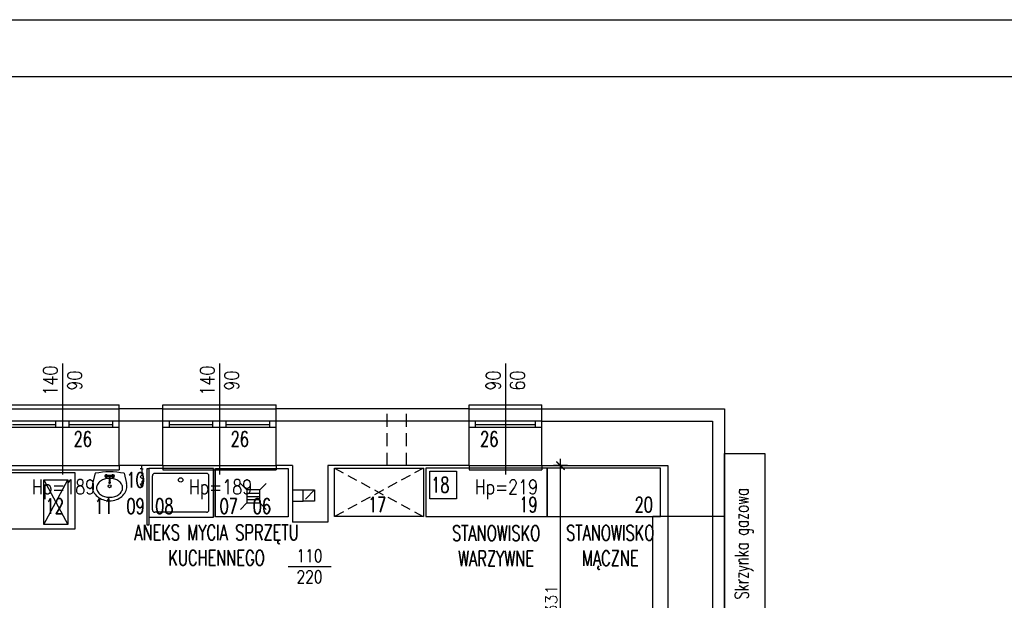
# Model space of a CAD drawing. Header units: millimetres. Extents: x 31969 to 285678, y -69766 to -1123.
# Tile 92 of 176: x 142740 to 143957, y -9770 to -9053. Entities that reach past the tile are written whole.
import ezdxf
from ezdxf.enums import TextEntityAlignment as Align
from ezdxf.lldxf.tags import DXFTag

# ---------------------------------------------------------------- set-up
doc = ezdxf.new("R2010")
doc.units = ezdxf.units.MM
doc.linetypes.add('HIDDEN', pattern=[0.375, 0.25, -0.125])
doc.linetypes.add('KRE_16_8', pattern=[24, 16, -8])
for name, color, linetype in [('a-biblioteka', 251, 'Continuous'), ('a-izolacja 1', 3, 'Continuous'), ('a-opis stolarki 1', 3, 'Continuous'), ('a-opis technologii 2', 12, 'Continuous'), ('a-ramka', 7, 'Continuous'), ('a-stolarka okienna', 3, 'Continuous'), ('a-szkło', 4, 'Continuous'), ('a-wentylacja', 3, 'Continuous'), ('a-wymiary', 11, 'Continuous'), ('a-wyposażenie', 84, 'Continuous'), ('a-ściany istniejące murowane', 6, 'Continuous')]:
    doc.layers.add(name, color=color, linetype=linetype)
doc.styles.add('MAREK', font='simplex.shx')
doc.styles.add('RS01507', font='romans.shx', dxfattribs={"width": 0.7, "height": 0.15})
doc.styles.add('WYMIAR', font='romans.shx', dxfattribs={"width": 0.8})
tags = doc.linetypes.add('DASHED', pattern=[0.75, 0.5, -0.25]).pattern_tags.tags
tags[6:7] = [DXFTag(74, 4), DXFTag(75, 0), DXFTag(340, '0'), DXFTag(46, 1.0), DXFTag(50, 0.0), DXFTag(44, 0.0), DXFTag(45, 0.0)]
tags[4:5] = [DXFTag(74, 4), DXFTag(75, 0), DXFTag(340, '0'), DXFTag(46, 1.0), DXFTag(50, 0.0), DXFTag(44, 0.0), DXFTag(45, 0.0)]
doc.dimstyles.new('MAREK', dxfattribs={"dimscale": 0.85, "dimtxt": 17, "dimasz": 12, "dimexe": 10, "dimexo": 0.625, "dimgap": 5, "dimtad": 1, "dimdec": 1, "dimdsep": 46, "dimtxsty": 'MAREK', "dimblk1": 'ARCHTICK', "dimblk2": 'ARCHTICK', "dimsah": 1, "dimcen": 2.5, "dimdle": 10, "dimadec": 0, "dimazin": 0, "dimtfac": 1, "dimtdec": 1, "dimtmove": 1, "dimatfit": 3, "dimldrblk": 'ARCHTICK', "dimfxl": 10, "dimfxlon": 1, "dimtolj": 1, "dimtzin": 0, "dimarcsym": 0})

# ---------------------------------------------------------------- blocks, each defined once
blk = doc.blocks.new('_ARCHTICK')
at = {"color": 0, "linetype": 'ByBlock', "const_width": 0.15}
blk.add_lwpolyline([(-0.5, -0.5), (0.5, 0.5)], dxfattribs=at)
blk = doc.blocks.new('*D95')
at = {"layer": 'a-wymiary', "color": 0, "lineweight": -2, "ltscale": 100}
for p, q in [((143408.4, -9943.6), (143408.4, -9595.6)), ((143416.9, -9604.1), (143399.9, -9604.1)), ((143416.9, -9935.1), (143399.9, -9935.1))]:
    blk.add_line(p, q, dxfattribs=at)
at = {"layer": 'DEFPOINTS', "color": 0, "ltscale": 100}
for p in [(143408.4, -9604.1), (143417.9, -9604.1), (143417.9, -9935.1)]:
    blk.add_point(p, dxfattribs=at)
at = {"layer": 'a-wymiary', "color": 0, "lineweight": -2, "ltscale": 100, "xscale": 10.2, "yscale": 10.2, "zscale": 10.2}
for p, rotation in [((143408.4, -9604.1), 90), ((143408.4, -9935.1), 270)]:
    blk.add_blockref('_ARCHTICK', p, dxfattribs=dict(at, rotation=rotation))
at = {"layer": 'a-wymiary', "color": 0, "ltscale": 100, "insert": (143396.9, -9769.6), "char_height": 14.45, "attachment_point": 5, "rotation": 90, "style": 'MAREK'}
blk.add_mtext('\\A1;331', dxfattribs=at)

msp = doc.modelspace()

# ---------------------------------------------------------------- linework, layer by layer
at = {"layer": 'a-biblioteka'}
msp.add_line((142899.54, -9607.59), (142899.54, -9667.59), dxfattribs=at)
at = {"layer": 'a-biblioteka', "ltscale": 100}
msp.add_lwpolyline([(143611.07, -9589.1), (143661.07, -9589.1), (143661.07, -9789.1), (143611.07, -9789.1)], close=True, dxfattribs=at)
at = {"layer": 'a-izolacja 1'}
for p, q in [((142917.07, -9549.1), (142863.07, -9549.1)), ((143295.35, -9549.1), (143057.07, -9549.1)), ((143385.35, -9549.1), (143596.07, -9549.1)), ((143596.07, -9549.1), (143596.07, -10211.1))]:
    msp.add_line(p, q, dxfattribs=at)
at = {"layer": 'a-opis stolarki 1'}
for p, q in [((142793.07, -9477.88), (142793.07, -9615.01)), ((142987.07, -9477.88), (142987.07, -9615.01)), ((143340.35, -9477.88), (143340.35, -9615.01)), ((143124.9, -9729.1), (143071.78, -9729.1)), ((143124.9, -9729.1), (143071.78, -9729.1))]:
    msp.add_line(p, q, dxfattribs=at)
at = {"layer": 'a-ramka', "ltscale": 0.5}
for points in [[(147493.33, -12023.13), (139893.33, -12023.13), (139893.33, -9053.13), (147493.33, -9053.13)], [(140143.33, -9123.13), (147423.33, -9123.13), (147423.33, -11953.13), (140143.33, -11953.13)]]:
    msp.add_lwpolyline(points, close=True, dxfattribs=at)
at = {"layer": 'a-stolarka okienna', "ltscale": 40}
for p, q in [((142723.07, -9529.1), (142863.07, -9529.1)), ((142863.07, -9534.1), (142863.07, -9529.1)), ((142917.07, -9534.1), (142917.07, -9529.1)), ((142917.07, -9529.1), (143057.07, -9529.1)), ((143057.07, -9534.1), (143057.07, -9529.1)), ((143295.35, -9534.1), (143295.35, -9529.1)), ((143295.35, -9529.1), (143385.35, -9529.1)), ((143385.35, -9534.1), (143385.35, -9529.1)), ((142723.07, -9609.1), (142863.07, -9609.1)), ((142863.07, -9604.1), (142863.07, -9609.1)), ((142917.07, -9604.1), (142917.07, -9609.1)), ((142917.07, -9609.1), (143057.07, -9609.1)), ((143057.07, -9604.1), (143057.07, -9609.1)), ((143295.35, -9604.1), (143295.35, -9609.1)), ((143295.35, -9609.1), (143385.35, -9609.1)), ((143385.35, -9604.1), (143385.35, -9609.1))]:
    msp.add_line(p, q, dxfattribs=at)
at = {"layer": 'a-stolarka okienna', "linetype": 'DASHED', "lineweight": 25, "ltscale": 20}
for p, q in [((142723.07, -9534.1), (142863.07, -9534.1)), ((142917.07, -9534.1), (143057.07, -9534.1)), ((143295.35, -9534.1), (143385.35, -9534.1)), ((142723.07, -9604.1), (142863.07, -9604.1)), ((142917.07, -9604.1), (143057.07, -9604.1)), ((143295.35, -9604.1), (143385.35, -9604.1))]:
    msp.add_line(p, q, dxfattribs=at)
at = {"layer": 'a-stolarka okienna'}
for p, q in [((142863.07, -9549.1), (142723.07, -9549.1)), ((142784.85, -9557.1), (142784.85, -9549.1)), ((142801.3, -9557.1), (142801.3, -9549.1)), ((142855.3, -9557.1), (142855.3, -9549.1)), ((143057.07, -9549.1), (142917.07, -9549.1)), ((142925.3, -9557.1), (142925.3, -9549.1)), ((142978.85, -9557.1), (142978.85, -9549.1)), ((142995.3, -9557.1), (142995.3, -9549.1)), ((143049.3, -9557.1), (143049.3, -9549.1)), ((143385.35, -9549.1), (143295.35, -9549.1)), ((143303.57, -9557.1), (143303.57, -9549.1)), ((143377.57, -9557.1), (143377.57, -9549.1)), ((142863.07, -9557.1), (142723.3, -9557.1)), ((143057.07, -9557.1), (142917.3, -9557.1)), ((143385.35, -9557.1), (143295.57, -9557.1))]:
    msp.add_line(p, q, dxfattribs=at)
at = {"layer": 'a-stolarka okienna', "linetype": 'DASHED', "lineweight": 25, "ltscale": 40}
for p, q in [((143522.33, -10218.55), (143522.33, -9666.47)), ((143522.33, -9666.47), (143611.07, -9666.47))]:
    msp.add_line(p, q, dxfattribs=at)
at = {"layer": 'a-szkło', "ltscale": 2}
for p, q in [((142731.3, -9553.1), (142784.85, -9553.1)), ((142801.3, -9553.1), (142855.3, -9553.1)), ((142925.3, -9553.1), (142978.85, -9553.1)), ((142995.3, -9553.1), (143049.3, -9553.1)), ((143303.57, -9553.1), (143377.57, -9553.1))]:
    msp.add_line(p, q, dxfattribs=at)
at = {"layer": 'a-wentylacja', "linetype": 'KRE_16_8'}
for p, q in [((143194.21, -9604.1), (143194.21, -9534.1)), ((143218.21, -9604.1), (143218.21, -9534.1)), ((143077.07, -9634.1), (143090.58, -9634.1)), ((143104.58, -9634.1), (143090.58, -9648.1)), ((143077.07, -9648.1), (143090.58, -9648.1))]:
    msp.add_line(p, q, dxfattribs=at)
msp.add_lwpolyline([(143104.58, -9648.1), (143090.58, -9648.1), (143090.58, -9634.1), (143104.58, -9634.1)], close=True, dxfattribs=at)
at = {"layer": 'a-wyposażenie'}
for p, q in [((142890.82, -9608.07), (142888.81, -9608.1)), ((142890.77, -9604.09), (142890.88, -9612.06)), ((142890.82, -9608.07), (142892.84, -9608.04)), ((142979.54, -9607.59), (142899.54, -9607.59)), ((142979.54, -9607.59), (142979.54, -9667.59)), ((142979.54, -9667.59), (142979.54, -9607.59)), ((142769.8, -9621.83), (142799.8, -9676.83)), ((142769.8, -9676.83), (142799.8, -9621.83)), ((142833.38, -9613.59), (142830.26, -9626)), ((142850.74, -9616.25), (142848.02, -9616.45)), ((142850.74, -9617.63), (142848.02, -9617.43)), ((142850.74, -9616.94), (142850.74, -9624.92)), ((142854.42, -9616.45), (142851.69, -9616.25)), ((142851.69, -9616.94), (142851.69, -9624.92)), ((142854.42, -9617.43), (142851.69, -9617.63)), ((142869.05, -9613.59), (142872.17, -9626)), ((142892.82, -9613.94), (142889.05, -9617.82)), ((142892.93, -9621.59), (142889.05, -9617.82)), ((142890.88, -9612.06), (142892.82, -9613.94)), ((142891.04, -9623.53), (142892.93, -9621.59)), ((142891.04, -9623.53), (142891.09, -9626.43)), ((142904.05, -9658.69), (142904.05, -9616.69)), ((142971.05, -9613.69), (142907.05, -9613.69)), ((142974.05, -9658.69), (142974.05, -9616.69)), ((142850.52, -9624.92), (142850.52, -9625.41)), ((142851.92, -9624.92), (142851.92, -9625.41)), ((142889.53, -9626.45), (142892.64, -9626.41)), ((142891.14, -9630.32), (142889.53, -9626.45)), ((142891.14, -9630.32), (142892.64, -9626.41)), ((143012.86, -9626.14), (143020.86, -9634.14)), ((143036.86, -9634.14), (143020.86, -9634.14)), ((143020.86, -9634.14), (143020.86, -9650.14)), ((143036.86, -9634.14), (143044.86, -9626.14)), ((143036.86, -9650.14), (143036.86, -9634.14)), ((143020.86, -9638.14), (143036.86, -9638.14)), ((143020.86, -9642.14), (143036.86, -9642.14)), ((143020.86, -9646.14), (143036.86, -9646.14)), ((143012.86, -9658.14), (143020.86, -9650.14)), ((143020.86, -9650.14), (143036.86, -9650.14)), ((143036.86, -9650.14), (143044.86, -9658.14)), ((142899.54, -9667.59), (142979.54, -9667.59)), ((142971.05, -9661.69), (142907.05, -9661.69))]:
    msp.add_line(p, q, dxfattribs=at)
at = {"layer": 'a-wyposażenie', "linetype": 'HIDDEN', "ltscale": 50}
for p, q in [((143129.07, -9607.1), (143239.07, -9667.1)), ((143239.07, -9607.1), (143129.07, -9667.1))]:
    msp.add_line(p, q, dxfattribs=at)
at = {"layer": 'a-wyposażenie'}
for points in [[(142897.54, -9607.59), (142899.54, -9607.59), (142899.54, -9677.59), (142897.54, -9677.59)], [(142981.97, -9607.52), (143071.97, -9607.52), (143071.97, -9667.52), (142981.97, -9667.52)], [(143239.07, -9607.1), (143239.07, -9667.1), (143129.07, -9667.1), (143129.07, -9607.1)], [(143242.07, -9607.1), (143242.07, -9667.1), (143392.07, -9667.1), (143392.07, -9607.1)], [(143279.94, -9645.23), (143246.82, -9645.23), (143246.82, -9611.11), (143279.94, -9611.11)], [(143392.07, -9607.1), (143392.07, -9667.1), (143532.07, -9667.1), (143532.07, -9607.1)], [(142808.07, -9612.66), (142808.07, -9682.66), (142648.07, -9682.66), (142648.07, -9612.66)], [(142769.8, -9621.83), (142799.8, -9621.83), (142799.8, -9676.83), (142769.8, -9676.83)]]:
    msp.add_lwpolyline(points, close=True, dxfattribs=at)
for points in [[(142850.74, -9619.85, 0.0678853), (142844.87, -9620.78, 0.0842938), (142839.87, -9623.27, 0.1064579), (142836.29, -9627.27, 0.1300581), (142835.16, -9631.53, 0.1300581), (142836.29, -9635.8, 0.1064579), (142839.87, -9639.8, 0.0842938), (142844.87, -9642.28, 0.0733445), (142851.22, -9643.22, 0.0733445), (142857.56, -9642.28, 0.0842938), (142862.57, -9639.8, 0.1064579), (142866.14, -9635.8, 0.1300581), (142867.27, -9631.53, 0.1300581), (142866.14, -9627.27, 0.1064579), (142862.57, -9623.27, 0.0842938), (142857.56, -9620.78, 0.0678853), (142851.69, -9619.85, 0.0678853)], [(142829.81, -9629.64, 0.1158364), (142831.38, -9636.29, 0.1040653), (142836.08, -9642.25, 0.0908401), (142842.86, -9646.07, 0.0832849), (142851.22, -9647.48, 0.0832849), (142859.58, -9646.07, 0.0908401), (142866.35, -9642.25, 0.1040653), (142871.06, -9636.29, 0.1158364), (142872.62, -9629.64, 0.0615936), (142872.17, -9626, 0.1040653)], [(142830.26, -9626, 0.0615936), (142829.81, -9629.64, 0.1158364)], [(142851.69, -9624.44, -0.0091413), (142851.71, -9624.45, -0.1007965), (142851.87, -9624.67, -0.104546), (142851.92, -9624.92, -0.104546), (142851.87, -9625.17, -0.1007965), (142851.71, -9625.38, -0.0959107), (142851.49, -9625.52, -0.0927204), (142851.22, -9625.58, -0.0927204), (142850.95, -9625.52, -0.0959107), (142850.72, -9625.38, -0.1007965), (142850.57, -9625.17, -0.104546), (142850.52, -9624.92, -0.104546), (142850.57, -9624.67, -0.1007965), (142850.72, -9624.45, -0.0091413), (142850.74, -9624.44, -0.0927204)], [(142851.92, -9625.41, -0.104546), (142851.87, -9625.66, -0.1007965), (142851.71, -9625.88, -0.0959107), (142851.49, -9626.02, -0.0927204), (142851.22, -9626.07, -0.0927204), (142850.95, -9626.02, -0.0959107), (142850.72, -9625.88, -0.1007965), (142850.57, -9625.66, -0.104546), (142850.52, -9625.41, -0.104546)], [(142851.69, -9624.92, -0.104546), (142851.66, -9625.08, -0.1007965), (142851.56, -9625.22, -0.0959107), (142851.41, -9625.31, -0.0927204), (142851.22, -9625.35, -0.0927204), (142851.03, -9625.31, -0.0959107), (142850.87, -9625.22, -0.1007965), (142850.77, -9625.08, -0.104546), (142850.74, -9624.92, -0.104546)]]:
    msp.add_lwpolyline(points, format="xyb", dxfattribs=at)
for centre, radius in [((142847, -9616.94), 1.12), ((142855.43, -9616.94), 1.12), ((142939.05, -9621.71), 2.7), ((142851.22, -9629.6), 1.78)]:
    msp.add_circle(centre, radius, dxfattribs=at)
for centre, radius, start, end in [((142851.22, -9701.88), 90.08, 78.57881, 101.42119), ((142847, -9616.94), 1.69, 18.47955, 341.52045), ((142851.22, -9616.94), 0.843, 304.51811, 235.48189), ((142851.22, -9616.94), 0.478, 0, 180), ((142855.43, -9616.94), 1.69, 198.47955, 161.52045), ((142907.05, -9616.69), 3, 90, 180), ((142971.05, -9616.69), 3, 0, 90), ((142907.05, -9658.69), 3, 180, 270), ((142971.05, -9658.69), 3, 270, 0)]:
    msp.add_arc(centre, radius, start, end, dxfattribs=at)
at = {"layer": 'a-ściany istniejące murowane'}
for p, q in [((142863.07, -9604.1), (142863.07, -9534.1)), ((142917.07, -9534.1), (142863.07, -9534.1)), ((142917.07, -9604.1), (142917.07, -9534.1)), ((143057.07, -9604.1), (143057.07, -9534.1)), ((143295.35, -9534.1), (143057.07, -9534.1)), ((143295.35, -9604.1), (143295.35, -9534.1)), ((143385.35, -9604.1), (143385.35, -9534.1)), ((143385.35, -9534.1), (143611.07, -9534.1)), ((143611.07, -9534.1), (143611.07, -10211.1)), ((142917.07, -9604.1), (142863.07, -9604.1)), ((143077.07, -9604.1), (143057.07, -9604.1)), ((143077.07, -9604.1), (143077.07, -9674.1)), ((143121.07, -9604.1), (143121.07, -9674.1)), ((143295.35, -9604.1), (143121.07, -9604.1)), ((143385.35, -9604.1), (143541.07, -9604.1)), ((143541.07, -9604.1), (143541.07, -10186.1)), ((143121.07, -9674.1), (143077.07, -9674.1))]:
    msp.add_line(p, q, dxfattribs=at)

# ---------------------------------------------------------------- texts
at = {"layer": 'a-biblioteka', "ltscale": 100, "style": 'RS01507', "width": 0.7}
msp.add_text('Skrzynka gazowa', height=17.1027, rotation=90, dxfattribs=at).set_placement((143632.2, -9769.56), align=Align.MIDDLE_LEFT)
at = {"layer": 'a-opis stolarki 1', "char_height": 18, "width": 35.8438, "attachment_point": 7, "rotation": 90, "style": 'WYMIAR'}
for s, insert in [('\\pxqc;\\P140\\P90', (142817.05, -9516.88)), ('\\pxqc;\\P140\\P90', (143011.05, -9516.88)), ('\\pxqc;\\P90\\P60', (143364.33, -9516.88))]:
    msp.add_mtext(s, dxfattribs=dict(at, insert=insert))
at = {"layer": 'a-opis stolarki 1', "attachment_point": 9, "style": 'WYMIAR'}
for s, insert, char_height, width in [('\\pxqc;Hp=189', (142812.18, -9645.41), 18, 35.8438), ('\\pxqc;Hp=189', (143006.18, -9645.41), 18, 35.8438), ('\\pxqc;Hp=219', (143359.45, -9645.41), 18, 35.8438), ('\\pxqc;\\P110\\P220', (143113.79, -9749.3), 15.6, 31.0646)]:
    msp.add_mtext(s, dxfattribs=dict(at, insert=insert, char_height=char_height, width=width))
at = {"layer": 'a-opis technologii 2', "ltscale": 40, "style": 'RS01507', "width": 0.7}
for s, p in [('26', (142806.8, -9580.65)), ('26', (143000.8, -9580.65)), ('26', (143309.07, -9580.65)), ('10', (142872.11, -9631.3)), ('18', (143248.6, -9637.2)), ('12', (142772.1, -9663.56)), ('11', (142832.64, -9663.56)), ('09', (142872.11, -9663.56)), ('08', (142907.6, -9663.56)), ('07', (142987.16, -9663.56)), ('06', (143028.15, -9663.56)), ('17', (143170.52, -9661.75)), ('19', (143357.48, -9661.75)), ('20', (143500.01, -9661.75))]:
    msp.add_text(s, height=18.813, dxfattribs=at).set_placement(p)
at = {"layer": 'a-opis technologii 2', "color": 144, "ltscale": 40, "char_height": 18.813, "attachment_point": 1, "style": 'RS01507'}
for s, insert, width in [('\\pxqc;ANEKS MYCIA SPRZĘTU KUCHENNEGO', (142862.12, -9677.3), 242.5787), ('\\pxqc;STANOWISKO \\PWARZYWNE', (143266.72, -9678.08), 124.3193), ('\\pxqc;STANOWISKO MĄCZNE', (143426.32, -9677.78), 87.176)]:
    msp.add_mtext(s, dxfattribs=dict(at, insert=insert, width=width))
at = {"layer": 'a-wyposażenie', "flags": 9}
for tag, p, s in [('FU_COLD', (142833.38, -9613.59), '1.5'), ('FU_HOT', (142833.38, -9613.63), '1.5'), ('FU_WASTE', (142833.38, -9613.67), '1.0'), ('FU_TOTAL', (142833.38, -9613.72), '2.0'), ('FIXT_CODE', (142833.38, -9613.76), '10')]:
    msp.add_attdef(tag, p, s, height=0.0178, dxfattribs=at)

# ---------------------------------------------------------------- dimensions: what is measured, and where the dimension line sits
at = {"layer": 'a-wymiary', "ltscale": 100}
dim = msp.add_linear_dim(base=(143408.4, -9604.1), p1=(143417.88, -9935.1), p2=(143417.88, -9604.1), angle=90, dimstyle='MAREK', dxfattribs=at)
dim.commit()
dim.dimension.update_dxf_attribs({"geometry": '*D95', "text_midpoint": (143396.92, -9769.6)})

doc.saveas('drawing.dxf')
